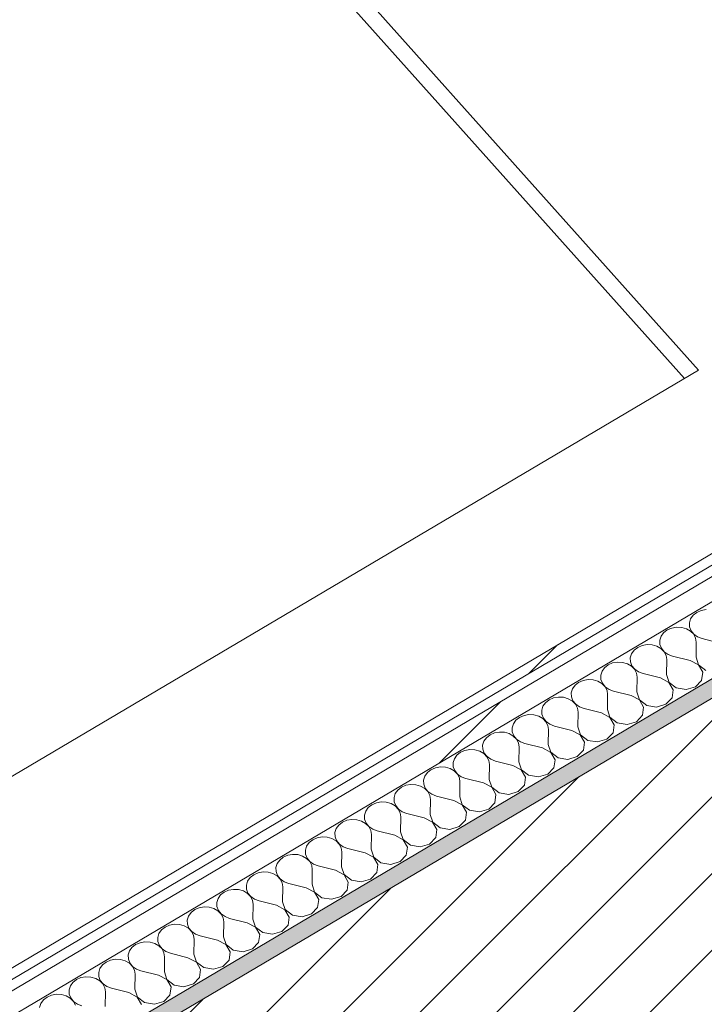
# Model space of a CAD drawing. Header units: millimetres. Extents: x -36631 to 27388, y -24993 to 6945.
# Tile 250 of 256: x -9539 to -9160, y -6131 to -5586. Entities that reach past the tile are written whole.
import ezdxf

# ---------------------------------------------------------------- set-up
doc = ezdxf.new("R2010")
doc.units = ezdxf.units.MM
doc.header["$MEASUREMENT"] = 0
doc.linetypes.add('Wipeout_Contour', pattern=[1000, 0, -1000])
for name, color, linetype in [('12_FAÇ_Façana', 7, 'Continuous'), ('Nuevo_08_E_Envans secs', 7, 'Continuous'), ('Nuevo_09_EI_Mobiliari general', 7, 'Continuous')]:
    doc.layers.add(name, color=color, linetype=linetype)
for name, color, linetype, lineweight, true_color in [('12_FAÇ_Façana_Pluma_Nº__176', 7, 'Continuous', 15, 0x93a0c6), ('Nuevo_08_E_Envans secs_Pluma_Nº__102', 7, 'Continuous', 5, 0xcccccc), ('Nuevo_08_E_Envans secs_Pluma_Nº__171', 171, 'Continuous', 13, 0xaaaaff), ('Nuevo_08_E_Envans secs_Pluma_Nº__177', 7, 'Continuous', 15, 0xf7e046)]:
    doc.layers.add(name, color=color, linetype=linetype, lineweight=lineweight, true_color=true_color)
for name, color, linetype, lineweight in [('12_FAÇ_Façana_Pluma_Nº__2', 8, 'Continuous', 5), ('12_FAÇ_Façana_Pluma_Nº__7', 7, 'Continuous', 5), ('Nuevo_08_E_Envans secs_Pluma_Nº__1', 7, 'Continuous', 5), ('Nuevo_09_EI_Mobiliari general_Pluma_Nº__1', 7, 'Continuous', 5)]:
    doc.layers.add(name, color=color, linetype=linetype, lineweight=lineweight)
pattern_1 = [(45, (0, 0), (-183.848, 183.848), [195, -65]), (45, (7e-14, 183.85), (-183.848, 183.848), [195, -65])]

# ---------------------------------------------------------------- blocks, each defined once
blk = doc.blocks.new('Elem Sección_76_1')
at = {"layer": '12_FAÇ_Façana_Pluma_Nº__176', "linetype": 'Continuous', "lineweight": 0, "true_color": 0x495063}
blk.add_hatch(color=251, dxfattribs=at).paths.add_polyline_path([(-8677.84, -5667.69), (-10356.59, -6661.85), (-10350.35, -6668.83), (-6785.3, -4557.6), (-6791.55, -4550.62), (-8667.54, -5661.59), (-8666.92, -5662.29), (-8677.22, -5668.39)])
at = {"layer": '12_FAÇ_Façana_Pluma_Nº__2', "linetype": 'Continuous', "lineweight": 5}
h = blk.add_hatch(dxfattribs=at)
h.set_pattern_fill('Ceramic_0001', color=8, style=0, pattern_type=2)
h.set_pattern_definition([(45, (0, 0), (-21.2132, 21.2132), [])])
h.paths.add_polyline_path([(-10350.35, -6668.83), (-10216.14, -6819.01), (-10173.99, -6794.04), (-10301.95, -6650.85), (-9958.66, -6447.56), (-9830.7, -6590.75), (-9786.98, -6564.85), (-9914.94, -6421.66), (-9571.65, -6218.36), (-9443.69, -6361.55), (-6651.1, -4707.78), (-6785.3, -4557.6)])
at = {"layer": '12_FAÇ_Façana_Pluma_Nº__7', "color": 7, "linetype": 'Continuous', "lineweight": 5}
blk.add_line((-6785.3, -4557.6), (-10350.35, -6668.83), dxfattribs=at)
blk = doc.blocks.new('Elem Sección_203_1')
at = {"color": 254, "linetype": 'Wipeout_Contour', "lineweight": 0, "ltscale": 42836.053992}
blk.add_wipeout([(-10392.26, -3740.44), (-10397.41, -3743.49), (-8714.67, -5626.48), (-8709.52, -5623.43)], dxfattribs=at).dxf.layer = 'Nuevo_08_E_Envans secs'
at = {"color": 254, "linetype": 'Wipeout_Contour', "lineweight": 0, "ltscale": 53772.798042}
blk.add_wipeout([(-10384.77, -3701.82), (-10395.93, -3708.43), (-10387.81, -3717.51), (-8681.35, -5627.04), (-8670.2, -5620.44)], dxfattribs=at).dxf.layer = 'Nuevo_08_E_Envans secs'
at = {"color": 254, "linetype": 'Wipeout_Contour', "lineweight": 0, "ltscale": 42782.651219}
blk.add_wipeout([(-10387.81, -3717.51), (-10398.97, -3724.12), (-8692.51, -5633.65), (-8681.35, -5627.04)], dxfattribs=at).dxf.layer = 'Nuevo_08_E_Envans secs'
blk = doc.blocks.new('*X433')
at = {"layer": 'Nuevo_08_E_Envans secs_Pluma_Nº__102', "color": 254, "linetype": 'Continuous', "lineweight": 5, "true_color": 0xcccccc}
for p, q in [((-9166.04, -5915.48), (-9167.44, -5917.44)), ((-9164.03, -5913.91), (-9166.04, -5915.48)), ((-9161.58, -5912.84), (-9164.03, -5913.91)), ((-9158.85, -5912.35), (-9161.58, -5912.84)), ((-9167.44, -5917.44), (-9168.13, -5919.64)), ((-9168.13, -5919.64), (-9168.06, -5921.91)), ((-9182.39, -5925.16), (-9183.79, -5927.12)), ((-9180.38, -5923.59), (-9182.39, -5925.16)), ((-9177.92, -5922.52), (-9180.38, -5923.59)), ((-9175.2, -5922.03), (-9177.92, -5922.52)), ((-9172.41, -5922.18), (-9175.2, -5922.03)), ((-9169.79, -5922.93), (-9172.41, -5922.18)), ((-9167.51, -5924.25), (-9169.79, -5922.93)), ((-9168.06, -5921.91), (-9167.23, -5924.08)), ((-9165.76, -5926.01), (-9167.51, -5924.25)), ((-9167.23, -5924.08), (-9165.7, -5925.98)), ((-9164.68, -5928.1), (-9165.76, -5926.01)), ((-9165.7, -5925.98), (-9163.59, -5927.46)), ((-9191.54, -5931.72), (-9194.27, -5932.2)), ((-9188.76, -5931.86), (-9191.54, -5931.72)), ((-9186.13, -5932.61), (-9188.76, -5931.86)), ((-9183.79, -5927.12), (-9184.48, -5929.32)), ((-9184.48, -5929.32), (-9184.41, -5931.59)), ((-9184.41, -5931.59), (-9183.57, -5933.76)), ((-9164.33, -5930.36), (-9164.68, -5928.1)), ((-9164.48, -5938.58), (-9164.33, -5930.36)), ((-9163.59, -5927.46), (-9161.06, -5928.42)), ((-9151.4, -5930.84), (-9161.06, -5928.42)), ((-9200.14, -5936.8), (-9200.83, -5939)), ((-9198.74, -5934.84), (-9200.14, -5936.8)), ((-9196.73, -5933.27), (-9198.74, -5934.84)), ((-9194.27, -5932.2), (-9196.73, -5933.27)), ((-9183.86, -5933.93), (-9186.13, -5932.61)), ((-9182.11, -5935.7), (-9183.86, -5933.93)), ((-9183.57, -5933.76), (-9182.04, -5935.66)), ((-9181.02, -5937.79), (-9182.11, -5935.7)), ((-9182.04, -5935.66), (-9179.94, -5937.14)), ((-9179.94, -5937.14), (-9177.41, -5938.1)), ((-9213.08, -5942.95), (-9215.08, -5944.52)), ((-9210.62, -5941.88), (-9213.08, -5942.95)), ((-9207.89, -5941.4), (-9210.62, -5941.88)), ((-9205.11, -5941.54), (-9207.89, -5941.4)), ((-9202.48, -5942.3), (-9205.11, -5941.54)), ((-9200.2, -5943.61), (-9202.48, -5942.3)), ((-9200.83, -5939), (-9200.75, -5941.27)), ((-9200.75, -5941.27), (-9199.92, -5943.44)), ((-9180.68, -5940.04), (-9181.02, -5937.79)), ((-9180.83, -5948.26), (-9180.68, -5940.04)), ((-9167.75, -5940.52), (-9177.41, -5938.1)), ((-9163.11, -5942.96), (-9167.75, -5940.52)), ((-9164.48, -5938.58), (-9163.05, -5942.93)), ((-9160.75, -5947.03), (-9163.11, -5942.96)), ((-9163.05, -5942.93), (-9159.03, -5946.01)), ((-9216.49, -5946.49), (-9217.18, -5948.69)), ((-9215.08, -5944.52), (-9216.49, -5946.49)), ((-9198.46, -5945.38), (-9200.2, -5943.61)), ((-9199.92, -5943.44), (-9198.39, -5945.34)), ((-9197.37, -5947.47), (-9198.46, -5945.38)), ((-9198.39, -5945.34), (-9196.28, -5946.82)), ((-9197.03, -5949.72), (-9197.37, -5947.47)), ((-9196.28, -5946.82), (-9193.76, -5947.78)), ((-9184.1, -5950.2), (-9193.76, -5947.78)), ((-9180.83, -5948.26), (-9179.4, -5952.61)), ((-9161.37, -5951.5), (-9160.75, -5947.03)), ((-9229.42, -5952.63), (-9231.43, -5954.2)), ((-9226.96, -5951.56), (-9229.42, -5952.63)), ((-9224.24, -5951.08), (-9226.96, -5951.56)), ((-9221.46, -5951.22), (-9224.24, -5951.08)), ((-9218.83, -5951.98), (-9221.46, -5951.22)), ((-9216.55, -5953.29), (-9218.83, -5951.98)), ((-9217.18, -5948.69), (-9217.1, -5950.95)), ((-9217.1, -5950.95), (-9216.27, -5953.12)), ((-9214.8, -5955.06), (-9216.55, -5953.29)), ((-9216.27, -5953.12), (-9214.74, -5955.02)), ((-9197.17, -5957.94), (-9197.03, -5949.72)), ((-9179.46, -5952.65), (-9184.1, -5950.2)), ((-9177.1, -5956.71), (-9179.46, -5952.65)), ((-9179.4, -5952.61), (-9175.37, -5955.69)), ((-9164.78, -5955.04), (-9161.37, -5951.5)), ((-9232.83, -5956.17), (-9233.52, -5958.37)), ((-9233.52, -5958.37), (-9233.45, -5960.63)), ((-9231.43, -5954.2), (-9232.83, -5956.17)), ((-9213.72, -5957.15), (-9214.8, -5955.06)), ((-9214.74, -5955.02), (-9212.63, -5956.5)), ((-9213.37, -5959.4), (-9213.72, -5957.15)), ((-9213.52, -5967.63), (-9213.37, -5959.4)), ((-9212.63, -5956.5), (-9210.1, -5957.46)), ((-9200.44, -5959.88), (-9210.1, -5957.46)), ((-9197.17, -5957.94), (-9195.74, -5962.29)), ((-9177.71, -5961.18), (-9177.1, -5956.71)), ((-9175.37, -5955.69), (-9169.96, -5956.59)), ((-9169.96, -5956.59), (-9164.78, -5955.04)), ((-9247.78, -5963.88), (-9249.18, -5965.85)), ((-9245.77, -5962.31), (-9247.78, -5963.88)), ((-9243.31, -5961.24), (-9245.77, -5962.31)), ((-9240.59, -5960.76), (-9243.31, -5961.24)), ((-9237.8, -5960.9), (-9240.59, -5960.76)), ((-9235.17, -5961.66), (-9237.8, -5960.9)), ((-9232.9, -5962.97), (-9235.17, -5961.66)), ((-9233.45, -5960.63), (-9232.61, -5962.8)), ((-9231.15, -5964.74), (-9232.9, -5962.97)), ((-9232.61, -5962.8), (-9231.08, -5964.7)), ((-9230.06, -5966.83), (-9231.15, -5964.74)), ((-9231.08, -5964.7), (-9228.98, -5966.18)), ((-9195.81, -5962.33), (-9200.44, -5959.88)), ((-9193.45, -5966.39), (-9195.81, -5962.33)), ((-9195.74, -5962.29), (-9191.72, -5965.37)), ((-9186.31, -5966.27), (-9181.12, -5964.72)), ((-9181.12, -5964.72), (-9177.71, -5961.18)), ((-9249.18, -5965.85), (-9249.87, -5968.05)), ((-9249.87, -5968.05), (-9249.79, -5970.32)), ((-9249.79, -5970.32), (-9248.96, -5972.48)), ((-9229.72, -5969.08), (-9230.06, -5966.83)), ((-9229.87, -5977.31), (-9229.72, -5969.08)), ((-9228.98, -5966.18), (-9226.45, -5967.14)), ((-9216.79, -5969.56), (-9226.45, -5967.14)), ((-9212.16, -5972.01), (-9216.79, -5969.56)), ((-9213.52, -5967.63), (-9212.09, -5971.97)), ((-9194.06, -5970.86), (-9193.45, -5966.39)), ((-9191.72, -5965.37), (-9186.31, -5966.27)), ((-9265.53, -5975.53), (-9266.22, -5977.73)), ((-9264.12, -5973.57), (-9265.53, -5975.53)), ((-9262.12, -5971.99), (-9264.12, -5973.57)), ((-9259.66, -5970.92), (-9262.12, -5971.99)), ((-9256.93, -5970.44), (-9259.66, -5970.92)), ((-9254.15, -5970.58), (-9256.93, -5970.44)), ((-9251.52, -5971.34), (-9254.15, -5970.58)), ((-9249.25, -5972.65), (-9251.52, -5971.34)), ((-9247.5, -5974.42), (-9249.25, -5972.65)), ((-9248.96, -5972.48), (-9247.43, -5974.38)), ((-9246.41, -5976.51), (-9247.5, -5974.42)), ((-9247.43, -5974.38), (-9245.32, -5975.86)), ((-9209.79, -5976.07), (-9212.16, -5972.01)), ((-9212.09, -5971.97), (-9208.07, -5975.05)), ((-9208.07, -5975.05), (-9202.66, -5975.95)), ((-9202.66, -5975.95), (-9197.47, -5974.4)), ((-9197.47, -5974.4), (-9194.06, -5970.86)), ((-9276, -5980.6), (-9278.46, -5981.67)), ((-9273.28, -5980.12), (-9276, -5980.6)), ((-9270.5, -5980.26), (-9273.28, -5980.12)), ((-9267.87, -5981.02), (-9270.5, -5980.26)), ((-9265.59, -5982.33), (-9267.87, -5981.02)), ((-9266.22, -5977.73), (-9266.14, -5980)), ((-9266.14, -5980), (-9265.31, -5982.16)), ((-9246.07, -5978.76), (-9246.41, -5976.51)), ((-9246.22, -5986.99), (-9246.07, -5978.76)), ((-9245.32, -5975.86), (-9242.8, -5976.82)), ((-9233.14, -5979.24), (-9242.8, -5976.82)), ((-9228.5, -5981.69), (-9233.14, -5979.24)), ((-9229.87, -5977.31), (-9228.44, -5981.65)), ((-9213.82, -5984.08), (-9210.41, -5980.54)), ((-9210.41, -5980.54), (-9209.79, -5976.07)), ((-9281.87, -5985.21), (-9282.56, -5987.41)), ((-9280.47, -5983.25), (-9281.87, -5985.21)), ((-9278.46, -5981.67), (-9280.47, -5983.25)), ((-9263.85, -5984.1), (-9265.59, -5982.33)), ((-9265.31, -5982.16), (-9263.78, -5984.06)), ((-9262.76, -5986.19), (-9263.85, -5984.1)), ((-9263.78, -5984.06), (-9261.67, -5985.55)), ((-9262.41, -5988.44), (-9262.76, -5986.19)), ((-9261.67, -5985.55), (-9259.14, -5986.51)), ((-9249.48, -5988.92), (-9259.14, -5986.51)), ((-9226.14, -5985.75), (-9228.5, -5981.69)), ((-9228.44, -5981.65), (-9224.41, -5984.73)), ((-9226.76, -5990.22), (-9226.14, -5985.75)), ((-9224.41, -5984.73), (-9219, -5985.63)), ((-9219, -5985.63), (-9213.82, -5984.08)), ((-9294.81, -5991.35), (-9296.82, -5992.93)), ((-9292.35, -5990.28), (-9294.81, -5991.35)), ((-9289.63, -5989.8), (-9292.35, -5990.28)), ((-9286.84, -5989.94), (-9289.63, -5989.8)), ((-9284.21, -5990.7), (-9286.84, -5989.94)), ((-9281.94, -5992.01), (-9284.21, -5990.7)), ((-9282.56, -5987.41), (-9282.49, -5989.68)), ((-9282.49, -5989.68), (-9281.66, -5991.84)), ((-9280.19, -5993.78), (-9281.94, -5992.01)), ((-9281.66, -5991.84), (-9280.13, -5993.74)), ((-9262.56, -5996.67), (-9262.41, -5988.44)), ((-9244.85, -5991.37), (-9249.48, -5988.92)), ((-9246.22, -5986.99), (-9244.78, -5991.33)), ((-9242.49, -5995.43), (-9244.85, -5991.37)), ((-9244.78, -5991.33), (-9240.76, -5994.41)), ((-9230.16, -5993.76), (-9226.76, -5990.22)), ((-9298.22, -5994.89), (-9298.91, -5997.09)), ((-9298.91, -5997.09), (-9298.84, -5999.36)), ((-9296.82, -5992.93), (-9298.22, -5994.89)), ((-9279.1, -5995.87), (-9280.19, -5993.78)), ((-9280.13, -5993.74), (-9278.02, -5995.23)), ((-9278.76, -5998.12), (-9279.1, -5995.87)), ((-9278.02, -5995.23), (-9275.49, -5996.19)), ((-9265.83, -5998.6), (-9275.49, -5996.19)), ((-9262.56, -5996.67), (-9261.13, -6001.01)), ((-9243.1, -5999.9), (-9242.49, -5995.43)), ((-9240.76, -5994.41), (-9235.35, -5995.31)), ((-9235.35, -5995.31), (-9230.16, -5993.76)), ((-9313.17, -6002.61), (-9314.57, -6004.57)), ((-9311.16, -6001.03), (-9313.17, -6002.61)), ((-9308.7, -5999.96), (-9311.16, -6001.03)), ((-9305.97, -5999.48), (-9308.7, -5999.96)), ((-9303.19, -5999.62), (-9305.97, -5999.48)), ((-9300.56, -6000.38), (-9303.19, -5999.62)), ((-9298.29, -6001.69), (-9300.56, -6000.38)), ((-9298.84, -5999.36), (-9298, -6001.52)), ((-9296.54, -6003.46), (-9298.29, -6001.69)), ((-9298, -6001.52), (-9296.47, -6003.42)), ((-9278.91, -6006.35), (-9278.76, -5998.12)), ((-9261.2, -6001.05), (-9265.83, -5998.6)), ((-9258.83, -6005.11), (-9261.2, -6001.05)), ((-9261.13, -6001.01), (-9257.11, -6004.09)), ((-9246.51, -6003.44), (-9243.1, -5999.9)), ((-9314.57, -6004.57), (-9315.26, -6006.77)), ((-9315.26, -6006.77), (-9315.18, -6009.04)), ((-9295.45, -6005.55), (-9296.54, -6003.46)), ((-9296.47, -6003.42), (-9294.37, -6004.91)), ((-9295.11, -6007.8), (-9295.45, -6005.55)), ((-9295.26, -6016.03), (-9295.11, -6007.8)), ((-9294.37, -6004.91), (-9291.84, -6005.87)), ((-9282.18, -6008.28), (-9291.84, -6005.87)), ((-9277.54, -6010.73), (-9282.18, -6008.28)), ((-9278.91, -6006.35), (-9277.48, -6010.69)), ((-9259.45, -6009.58), (-9258.83, -6005.11)), ((-9257.11, -6004.09), (-9251.7, -6004.99)), ((-9251.7, -6004.99), (-9246.51, -6003.44)), ((-9329.51, -6012.29), (-9330.91, -6014.25)), ((-9327.51, -6010.71), (-9329.51, -6012.29)), ((-9325.05, -6009.64), (-9327.51, -6010.71)), ((-9322.32, -6009.16), (-9325.05, -6009.64)), ((-9319.54, -6009.3), (-9322.32, -6009.16)), ((-9316.91, -6010.06), (-9319.54, -6009.3)), ((-9314.63, -6011.37), (-9316.91, -6010.06)), ((-9315.18, -6009.04), (-9314.35, -6011.2)), ((-9312.89, -6013.14), (-9314.63, -6011.37)), ((-9314.35, -6011.2), (-9312.82, -6013.1)), ((-9311.8, -6015.23), (-9312.89, -6013.14)), ((-9312.82, -6013.1), (-9310.71, -6014.59)), ((-9275.18, -6014.79), (-9277.54, -6010.73)), ((-9277.48, -6010.69), (-9273.46, -6013.77)), ((-9273.46, -6013.77), (-9268.04, -6014.67)), ((-9268.04, -6014.67), (-9262.86, -6013.12)), ((-9262.86, -6013.12), (-9259.45, -6009.58)), ((-9341.39, -6019.32), (-9343.85, -6020.39)), ((-9338.67, -6018.84), (-9341.39, -6019.32)), ((-9335.88, -6018.99), (-9338.67, -6018.84)), ((-9333.26, -6019.74), (-9335.88, -6018.99)), ((-9330.91, -6014.25), (-9331.6, -6016.45)), ((-9331.6, -6016.45), (-9331.53, -6018.72)), ((-9331.53, -6018.72), (-9330.7, -6020.89)), ((-9311.45, -6017.48), (-9311.8, -6015.23)), ((-9311.6, -6025.71), (-9311.45, -6017.48)), ((-9310.71, -6014.59), (-9308.19, -6015.55)), ((-9298.53, -6017.97), (-9308.19, -6015.55)), ((-9293.89, -6020.41), (-9298.53, -6017.97)), ((-9295.26, -6016.03), (-9293.82, -6020.37)), ((-9279.21, -6022.8), (-9275.8, -6019.26)), ((-9275.8, -6019.26), (-9275.18, -6014.79)), ((-9347.26, -6023.93), (-9347.95, -6026.13)), ((-9345.86, -6021.97), (-9347.26, -6023.93)), ((-9343.85, -6020.39), (-9345.86, -6021.97)), ((-9330.98, -6021.05), (-9333.26, -6019.74)), ((-9329.23, -6022.82), (-9330.98, -6021.05)), ((-9330.7, -6020.89), (-9329.17, -6022.78)), ((-9328.15, -6024.91), (-9329.23, -6022.82)), ((-9329.17, -6022.78), (-9327.06, -6024.27)), ((-9327.06, -6024.27), (-9324.53, -6025.23)), ((-9291.53, -6024.47), (-9293.89, -6020.41)), ((-9293.82, -6020.37), (-9289.8, -6023.45)), ((-9292.14, -6028.94), (-9291.53, -6024.47)), ((-9289.8, -6023.45), (-9284.39, -6024.35)), ((-9284.39, -6024.35), (-9279.21, -6022.8)), ((-9360.2, -6030.07), (-9362.21, -6031.65)), ((-9357.74, -6029), (-9360.2, -6030.07)), ((-9355.01, -6028.52), (-9357.74, -6029)), ((-9352.23, -6028.67), (-9355.01, -6028.52)), ((-9349.6, -6029.42), (-9352.23, -6028.67)), ((-9347.33, -6030.73), (-9349.6, -6029.42)), ((-9347.95, -6026.13), (-9347.88, -6028.4)), ((-9347.88, -6028.4), (-9347.04, -6030.57)), ((-9327.8, -6027.16), (-9328.15, -6024.91)), ((-9327.95, -6035.39), (-9327.8, -6027.16)), ((-9314.87, -6027.65), (-9324.53, -6025.23)), ((-9310.24, -6030.09), (-9314.87, -6027.65)), ((-9311.6, -6025.71), (-9310.17, -6030.05)), ((-9307.88, -6034.16), (-9310.24, -6030.09)), ((-9310.17, -6030.05), (-9306.15, -6033.13)), ((-9295.55, -6032.48), (-9292.14, -6028.94)), ((-9363.61, -6033.61), (-9364.3, -6035.81)), ((-9362.21, -6031.65), (-9363.61, -6033.61)), ((-9345.58, -6032.5), (-9347.33, -6030.73)), ((-9347.04, -6030.57), (-9345.51, -6032.46)), ((-9344.49, -6034.59), (-9345.58, -6032.5)), ((-9345.51, -6032.46), (-9343.41, -6033.95)), ((-9344.15, -6036.85), (-9344.49, -6034.59)), ((-9343.41, -6033.95), (-9340.88, -6034.91)), ((-9331.22, -6037.33), (-9340.88, -6034.91)), ((-9327.95, -6035.39), (-9326.52, -6039.73)), ((-9308.49, -6038.62), (-9307.88, -6034.16)), ((-9306.15, -6033.13), (-9300.74, -6034.03)), ((-9300.74, -6034.03), (-9295.55, -6032.48)), ((-9376.55, -6039.76), (-9378.55, -6041.33)), ((-9374.09, -6038.69), (-9376.55, -6039.76)), ((-9371.36, -6038.2), (-9374.09, -6038.69)), ((-9368.58, -6038.35), (-9371.36, -6038.2)), ((-9365.95, -6039.1), (-9368.58, -6038.35)), ((-9363.67, -6040.42), (-9365.95, -6039.1)), ((-9364.3, -6035.81), (-9364.22, -6038.08)), ((-9364.22, -6038.08), (-9363.39, -6040.25)), ((-9361.93, -6042.18), (-9363.67, -6040.42)), ((-9363.39, -6040.25), (-9361.86, -6042.14)), ((-9344.3, -6045.07), (-9344.15, -6036.85)), ((-9326.59, -6039.77), (-9331.22, -6037.33)), ((-9324.22, -6043.84), (-9326.59, -6039.77)), ((-9326.52, -6039.73), (-9322.5, -6042.81)), ((-9311.9, -6042.16), (-9308.49, -6038.62)), ((-9379.96, -6043.29), (-9380.65, -6045.49)), ((-9380.65, -6045.49), (-9380.57, -6047.76)), ((-9378.55, -6041.33), (-9379.96, -6043.29)), ((-9360.84, -6044.27), (-9361.93, -6042.18)), ((-9361.86, -6042.14), (-9359.75, -6043.63)), ((-9360.5, -6046.53), (-9360.84, -6044.27)), ((-9360.64, -6054.75), (-9360.5, -6046.53)), ((-9359.75, -6043.63), (-9357.23, -6044.59)), ((-9347.57, -6047.01), (-9357.23, -6044.59)), ((-9344.3, -6045.07), (-9342.87, -6049.41)), ((-9324.84, -6048.3), (-9324.22, -6043.84)), ((-9322.5, -6042.81), (-9317.08, -6043.71)), ((-9317.08, -6043.71), (-9311.9, -6042.16)), ((-9394.9, -6051.01), (-9396.3, -6052.97)), ((-9392.89, -6049.44), (-9394.9, -6051.01)), ((-9390.43, -6048.37), (-9392.89, -6049.44)), ((-9387.71, -6047.88), (-9390.43, -6048.37)), ((-9384.93, -6048.03), (-9387.71, -6047.88)), ((-9382.3, -6048.78), (-9384.93, -6048.03)), ((-9380.02, -6050.1), (-9382.3, -6048.78)), ((-9380.57, -6047.76), (-9379.74, -6049.93)), ((-9378.27, -6051.86), (-9380.02, -6050.1)), ((-9379.74, -6049.93), (-9378.21, -6051.83)), ((-9377.19, -6053.95), (-9378.27, -6051.86)), ((-9378.21, -6051.83), (-9376.1, -6053.31)), ((-9342.93, -6049.45), (-9347.57, -6047.01)), ((-9340.57, -6053.52), (-9342.93, -6049.45)), ((-9342.87, -6049.41), (-9338.84, -6052.5)), ((-9333.43, -6053.39), (-9328.25, -6051.84)), ((-9328.25, -6051.84), (-9324.84, -6048.3)), ((-9404.06, -6057.57), (-9406.78, -6058.05)), ((-9401.27, -6057.71), (-9404.06, -6057.57)), ((-9396.3, -6052.97), (-9396.99, -6055.17)), ((-9396.99, -6055.17), (-9396.92, -6057.44)), ((-9396.92, -6057.44), (-9396.08, -6059.61)), ((-9376.84, -6056.21), (-9377.19, -6053.95)), ((-9376.99, -6064.43), (-9376.84, -6056.21)), ((-9376.1, -6053.31), (-9373.57, -6054.27)), ((-9363.91, -6056.69), (-9373.57, -6054.27)), ((-9359.28, -6059.13), (-9363.91, -6056.69)), ((-9360.64, -6054.75), (-9359.21, -6059.09)), ((-9341.18, -6057.99), (-9340.57, -6053.52)), ((-9338.84, -6052.5), (-9333.43, -6053.39)), ((-9412.65, -6062.65), (-9413.34, -6064.85)), ((-9411.25, -6060.69), (-9412.65, -6062.65)), ((-9409.24, -6059.12), (-9411.25, -6060.69)), ((-9406.78, -6058.05), (-9409.24, -6059.12)), ((-9398.64, -6058.46), (-9401.27, -6057.71)), ((-9396.37, -6059.78), (-9398.64, -6058.46)), ((-9394.62, -6061.55), (-9396.37, -6059.78)), ((-9396.08, -6059.61), (-9394.56, -6061.51)), ((-9393.53, -6063.64), (-9394.62, -6061.55)), ((-9394.56, -6061.51), (-9392.45, -6062.99)), ((-9392.45, -6062.99), (-9389.92, -6063.95)), ((-9356.92, -6063.2), (-9359.28, -6059.13)), ((-9359.21, -6059.09), (-9355.19, -6062.18)), ((-9355.19, -6062.18), (-9349.78, -6063.07)), ((-9349.78, -6063.07), (-9344.59, -6061.52)), ((-9344.59, -6061.52), (-9341.18, -6057.99)), ((-9423.13, -6067.73), (-9425.59, -6068.8)), ((-9420.4, -6067.25), (-9423.13, -6067.73)), ((-9417.62, -6067.39), (-9420.4, -6067.25)), ((-9414.99, -6068.15), (-9417.62, -6067.39)), ((-9412.72, -6069.46), (-9414.99, -6068.15)), ((-9413.34, -6064.85), (-9413.27, -6067.12)), ((-9413.27, -6067.12), (-9412.43, -6069.29)), ((-9393.19, -6065.89), (-9393.53, -6063.64)), ((-9393.34, -6074.11), (-9393.19, -6065.89)), ((-9380.26, -6066.37), (-9389.92, -6063.95)), ((-9375.63, -6068.81), (-9380.26, -6066.37)), ((-9376.99, -6064.43), (-9375.56, -6068.78)), ((-9360.94, -6071.2), (-9357.53, -6067.67)), ((-9357.53, -6067.67), (-9356.92, -6063.2)), ((-9429, -6072.34), (-9429.69, -6074.54)), ((-9427.59, -6070.37), (-9429, -6072.34)), ((-9425.59, -6068.8), (-9427.59, -6070.37)), ((-9410.97, -6071.23), (-9412.72, -6069.46)), ((-9412.43, -6069.29), (-9410.9, -6071.19)), ((-9409.88, -6073.32), (-9410.97, -6071.23)), ((-9410.9, -6071.19), (-9408.79, -6072.67)), ((-9409.54, -6075.57), (-9409.88, -6073.32)), ((-9408.79, -6072.67), (-9406.27, -6073.63)), ((-9396.61, -6076.05), (-9406.27, -6073.63)), ((-9373.26, -6072.88), (-9375.63, -6068.81)), ((-9375.56, -6068.78), (-9371.54, -6071.86)), ((-9373.88, -6077.35), (-9373.26, -6072.88)), ((-9371.54, -6071.86), (-9366.13, -6072.76)), ((-9366.13, -6072.76), (-9360.94, -6071.2)), ((-9441.93, -6078.48), (-9443.94, -6080.05)), ((-9439.47, -6077.41), (-9441.93, -6078.48)), ((-9436.75, -6076.93), (-9439.47, -6077.41)), ((-9433.97, -6077.07), (-9436.75, -6076.93)), ((-9431.34, -6077.83), (-9433.97, -6077.07)), ((-9429.06, -6079.14), (-9431.34, -6077.83)), ((-9429.69, -6074.54), (-9429.61, -6076.8)), ((-9429.61, -6076.8), (-9428.78, -6078.97)), ((-9427.32, -6080.91), (-9429.06, -6079.14)), ((-9428.78, -6078.97), (-9427.25, -6080.87)), ((-9409.69, -6083.79), (-9409.54, -6075.57)), ((-9391.97, -6078.5), (-9396.61, -6076.05)), ((-9393.34, -6074.11), (-9391.91, -6078.46)), ((-9389.61, -6082.56), (-9391.97, -6078.5)), ((-9391.91, -6078.46), (-9387.88, -6081.54)), ((-9377.29, -6080.89), (-9373.88, -6077.35)), ((-9445.34, -6082.02), (-9446.03, -6084.22)), ((-9446.03, -6084.22), (-9445.96, -6086.48)), ((-9443.94, -6080.05), (-9445.34, -6082.02)), ((-9426.23, -6083), (-9427.32, -6080.91)), ((-9427.25, -6080.87), (-9425.14, -6082.35)), ((-9425.88, -6085.25), (-9426.23, -6083)), ((-9425.14, -6082.35), (-9422.61, -6083.31)), ((-9412.95, -6085.73), (-9422.61, -6083.31)), ((-9409.69, -6083.79), (-9408.25, -6088.14)), ((-9390.23, -6087.03), (-9389.61, -6082.56)), ((-9387.88, -6081.54), (-9382.47, -6082.44)), ((-9382.47, -6082.44), (-9377.29, -6080.89)), ((-9460.29, -6089.73), (-9461.69, -6091.7)), ((-9458.28, -6088.16), (-9460.29, -6089.73)), ((-9455.82, -6087.09), (-9458.28, -6088.16)), ((-9453.1, -6086.61), (-9455.82, -6087.09)), ((-9450.31, -6086.75), (-9453.1, -6086.61)), ((-9447.68, -6087.51), (-9450.31, -6086.75)), ((-9445.41, -6088.82), (-9447.68, -6087.51)), ((-9445.96, -6086.48), (-9445.13, -6088.65)), ((-9443.66, -6090.59), (-9445.41, -6088.82)), ((-9445.13, -6088.65), (-9443.6, -6090.55)), ((-9426.03, -6093.48), (-9425.88, -6085.25)), ((-9408.32, -6088.18), (-9412.95, -6085.73)), ((-9405.96, -6092.24), (-9408.32, -6088.18)), ((-9408.25, -6088.14), (-9404.23, -6091.22)), ((-9393.64, -6090.57), (-9390.23, -6087.03)), ((-9461.69, -6091.7), (-9462.38, -6093.9)), ((-9462.38, -6093.9), (-9462.31, -6096.17)), ((-9442.58, -6092.68), (-9443.66, -6090.59)), ((-9443.6, -6090.55), (-9441.49, -6092.03)), ((-9442.23, -6094.93), (-9442.58, -6092.68)), ((-9442.38, -6103.16), (-9442.23, -6094.93)), ((-9441.49, -6092.03), (-9438.96, -6092.99)), ((-9429.3, -6095.41), (-9438.96, -6092.99)), ((-9424.67, -6097.86), (-9429.3, -6095.41)), ((-9426.03, -6093.48), (-9424.6, -6097.82)), ((-9406.57, -6096.71), (-9405.96, -6092.24)), ((-9404.23, -6091.22), (-9398.82, -6092.12)), ((-9398.82, -6092.12), (-9393.64, -6090.57)), ((-9476.64, -6099.42), (-9478.04, -6101.38)), ((-9474.63, -6097.84), (-9476.64, -6099.42)), ((-9472.17, -6096.77), (-9474.63, -6097.84)), ((-9469.44, -6096.29), (-9472.17, -6096.77)), ((-9466.66, -6096.43), (-9469.44, -6096.29)), ((-9464.03, -6097.19), (-9466.66, -6096.43)), ((-9461.76, -6098.5), (-9464.03, -6097.19)), ((-9462.31, -6096.17), (-9461.47, -6098.33)), ((-9460.01, -6100.27), (-9461.76, -6098.5)), ((-9461.47, -6098.33), (-9459.94, -6100.23)), ((-9458.92, -6102.36), (-9460.01, -6100.27)), ((-9459.94, -6100.23), (-9457.84, -6101.71)), ((-9422.3, -6101.92), (-9424.67, -6097.86)), ((-9424.6, -6097.82), (-9420.58, -6100.9)), ((-9420.58, -6100.9), (-9415.17, -6101.8)), ((-9415.17, -6101.8), (-9409.98, -6100.25)), ((-9409.98, -6100.25), (-9406.57, -6096.71)), ((-9488.52, -6106.45), (-9490.98, -6107.52)), ((-9485.79, -6105.97), (-9488.52, -6106.45)), ((-9483.01, -6106.11), (-9485.79, -6105.97)), ((-9480.38, -6106.87), (-9483.01, -6106.11)), ((-9478.04, -6101.38), (-9478.73, -6103.58)), ((-9478.73, -6103.58), (-9478.65, -6105.85)), ((-9478.65, -6105.85), (-9477.82, -6108.01)), ((-9458.58, -6104.61), (-9458.92, -6102.36)), ((-9458.73, -6112.84), (-9458.58, -6104.61)), ((-9457.84, -6101.71), (-9455.31, -6102.67)), ((-9445.65, -6105.09), (-9455.31, -6102.67)), ((-9441.01, -6107.54), (-9445.65, -6105.09)), ((-9442.38, -6103.16), (-9440.95, -6107.5)), ((-9426.33, -6109.93), (-9422.92, -6106.39)), ((-9422.92, -6106.39), (-9422.3, -6101.92)), ((-9494.39, -6111.06), (-9495.07, -6113.26)), ((-9492.98, -6109.1), (-9494.39, -6111.06)), ((-9490.98, -6107.52), (-9492.98, -6109.1)), ((-9478.1, -6108.18), (-9480.38, -6106.87)), ((-9476.36, -6109.95), (-9478.1, -6108.18)), ((-9477.82, -6108.01), (-9476.29, -6109.91)), ((-9475.27, -6112.04), (-9476.36, -6109.95)), ((-9476.29, -6109.91), (-9474.18, -6111.4)), ((-9474.93, -6114.29), (-9475.27, -6112.04)), ((-9474.18, -6111.4), (-9471.66, -6112.36)), ((-9438.65, -6111.6), (-9441.01, -6107.54)), ((-9440.95, -6107.5), (-9436.93, -6110.58)), ((-9439.27, -6116.07), (-9438.65, -6111.6)), ((-9436.93, -6110.58), (-9431.51, -6111.48)), ((-9431.51, -6111.48), (-9426.33, -6109.93)), ((-9507.32, -6117.2), (-9509.33, -6118.78)), ((-9504.86, -6116.13), (-9507.32, -6117.2)), ((-9502.14, -6115.65), (-9504.86, -6116.13)), ((-9499.36, -6115.79), (-9502.14, -6115.65)), ((-9496.73, -6116.55), (-9499.36, -6115.79)), ((-9494.45, -6117.86), (-9496.73, -6116.55)), ((-9495.07, -6113.26), (-9495, -6115.53)), ((-9495, -6115.53), (-9494.17, -6117.69)), ((-9475.07, -6122.52), (-9474.93, -6114.29)), ((-9462, -6114.77), (-9471.66, -6112.36)), ((-9457.36, -6117.22), (-9462, -6114.77)), ((-9458.73, -6112.84), (-9457.3, -6117.18)), ((-9455, -6121.28), (-9457.36, -6117.22)), ((-9457.3, -6117.18), (-9453.27, -6120.26)), ((-9442.68, -6119.61), (-9439.27, -6116.07)), ((-9510.73, -6120.74), (-9511.42, -6122.94)), ((-9511.42, -6122.94), (-9511.35, -6125.21)), ((-9509.33, -6118.78), (-9510.73, -6120.74)), ((-9492.7, -6119.63), (-9494.45, -6117.86)), ((-9494.17, -6117.69), (-9492.64, -6119.59)), ((-9491.62, -6121.72), (-9492.7, -6119.63)), ((-9492.64, -6119.59), (-9490.53, -6121.08)), ((-9491.27, -6123.97), (-9491.62, -6121.72)), ((-9490.53, -6121.08), (-9488, -6122.04)), ((-9478.34, -6124.45), (-9488, -6122.04)), ((-9475.07, -6122.52), (-9473.64, -6126.86)), ((-9455.61, -6125.75), (-9455, -6121.28)), ((-9453.27, -6120.26), (-9447.86, -6121.16)), ((-9447.86, -6121.16), (-9442.68, -6119.61)), ((-9525.68, -6128.46), (-9527.08, -6130.42)), ((-9523.67, -6126.88), (-9525.68, -6128.46)), ((-9521.21, -6125.81), (-9523.67, -6126.88)), ((-9518.49, -6125.33), (-9521.21, -6125.81)), ((-9515.7, -6125.47), (-9518.49, -6125.33)), ((-9513.07, -6126.23), (-9515.7, -6125.47)), ((-9510.8, -6127.54), (-9513.07, -6126.23)), ((-9511.35, -6125.21), (-9510.51, -6127.37)), ((-9509.05, -6129.31), (-9510.8, -6127.54)), ((-9510.51, -6127.37), (-9508.98, -6129.27)), ((-9491.42, -6132.2), (-9491.27, -6123.97)), ((-9473.71, -6126.9), (-9478.34, -6124.45)), ((-9471.35, -6130.96), (-9473.71, -6126.9)), ((-9473.64, -6126.86), (-9469.62, -6129.94)), ((-9459.02, -6129.29), (-9455.61, -6125.75)), ((-9527.08, -6130.42), (-9527.77, -6132.62)), ((-9507.96, -6131.4), (-9509.05, -6129.31)), ((-9508.98, -6129.27), (-9506.88, -6130.76)), ((-9506.88, -6130.76), (-9504.35, -6131.72)), ((-9469.62, -6129.94), (-9464.21, -6130.84)), ((-9464.21, -6130.84), (-9459.02, -6129.29))]:
    blk.add_line(p, q, dxfattribs=at)
blk = doc.blocks.new('Elem Sección_331_1')
at = {"layer": 'Nuevo_08_E_Envans secs', "lineweight": 0}
blk.add_blockref('*X433', (0, 0), dxfattribs=at)
at = {"color": 254, "linetype": 'Wipeout_Contour', "lineweight": 0, "ltscale": 45394.099403}
blk.add_wipeout([(-8718.41, -5622.29), (-10397.16, -6616.45), (-10393.42, -6620.64), (-8714.67, -5626.48)], dxfattribs=at).dxf.layer = 'Nuevo_08_E_Envans secs'
at = {"layer": 'Nuevo_08_E_Envans secs_Pluma_Nº__171', "linetype": 'Continuous', "lineweight": 13, "true_color": 0xaaaaff}
h = blk.add_hatch(dxfattribs=at)
h.set_pattern_fill('Panellat_HPL_0001', color=161, style=0, pattern_type=2)
h.set_pattern_definition(pattern_1)
h.paths.add_polyline_path([(-8718.41, -5622.29), (-10397.16, -6616.45), (-10393.42, -6620.64), (-8714.67, -5626.48)])
at = {"color": 254, "linetype": 'Wipeout_Contour', "lineweight": 0, "ltscale": 45361.008032}
blk.add_wipeout([(-10389.67, -6624.83), (-10381.56, -6633.91), (-8692.51, -5633.65), (-8700.63, -5624.57)], dxfattribs=at).dxf.layer = 'Nuevo_08_E_Envans secs'
at = {"layer": 'Nuevo_08_E_Envans secs_Pluma_Nº__177', "linetype": 'Continuous', "lineweight": 15, "true_color": 0xf7e046}
h = blk.add_hatch(dxfattribs=at)
h.set_pattern_fill('Panellat_HPL_0001', color=53, style=0, pattern_type=2)
h.set_pattern_definition(pattern_1)
h.paths.add_polyline_path([(-10389.67, -6624.83), (-10381.56, -6633.91), (-8692.51, -5633.65), (-8700.63, -5624.57)])
at = {"layer": 'Nuevo_08_E_Envans secs_Pluma_Nº__1', "color": 7, "linetype": 'Continuous', "lineweight": 5}
blk.add_line((-8718.41, -5622.29), (-10397.16, -6616.45), dxfattribs=at)
at = {"layer": 'Nuevo_08_E_Envans secs_Pluma_Nº__1', "color": 7, "linetype": 'Continuous', "lineweight": 5, "flags": 128}
for points in [[(-8670.2, -5620.44), (-8681.35, -5627.04), (-8692.51, -5633.65), (-10381.56, -6633.91)], [(-8709.52, -5623.43), (-8714.67, -5626.48), (-10393.42, -6620.64)], [(-8700.63, -5624.57), (-8705.77, -5627.62), (-10389.67, -6624.83)], [(-8667.54, -5661.59), (-8672.69, -5664.64), (-8677.84, -5667.69), (-10356.59, -6661.85)]]:
    blk.add_lwpolyline(points, dxfattribs=at)
blk = doc.blocks.new('Elem Sección_383_1')
at = {"layer": 'Nuevo_09_EI_Mobiliari general_Pluma_Nº__1', "color": 7, "linetype": 'Continuous', "lineweight": 5}
for p, q in [((-10651.13, -4114.62), (-9163.14, -5779.69)), ((-10651.13, -4127.93), (-9170.92, -5784.29)), ((-9163.14, -5779.69), (-10584.42, -6621.37))]:
    blk.add_line(p, q, dxfattribs=at)

msp = doc.modelspace()

# ---------------------------------------------------------------- block references
at = {"layer": '12_FAÇ_Façana', "lineweight": 0}
msp.add_blockref('Elem Sección_76_1', (0, 0), dxfattribs=at)

# ---------------------------------------------------------------- next in the draw order: block references
at = {"layer": 'Nuevo_08_E_Envans secs', "lineweight": 0}
msp.add_blockref('Elem Sección_203_1', (0, 0), dxfattribs=at)

# ---------------------------------------------------------------- next in the draw order: block references
msp.add_blockref('Elem Sección_331_1', (0, 0), dxfattribs=at)

# ---------------------------------------------------------------- next in the draw order: block references
at = {"layer": 'Nuevo_09_EI_Mobiliari general', "lineweight": 0}
msp.add_blockref('Elem Sección_383_1', (0, 0), dxfattribs=at)

doc.saveas('drawing.dxf')
